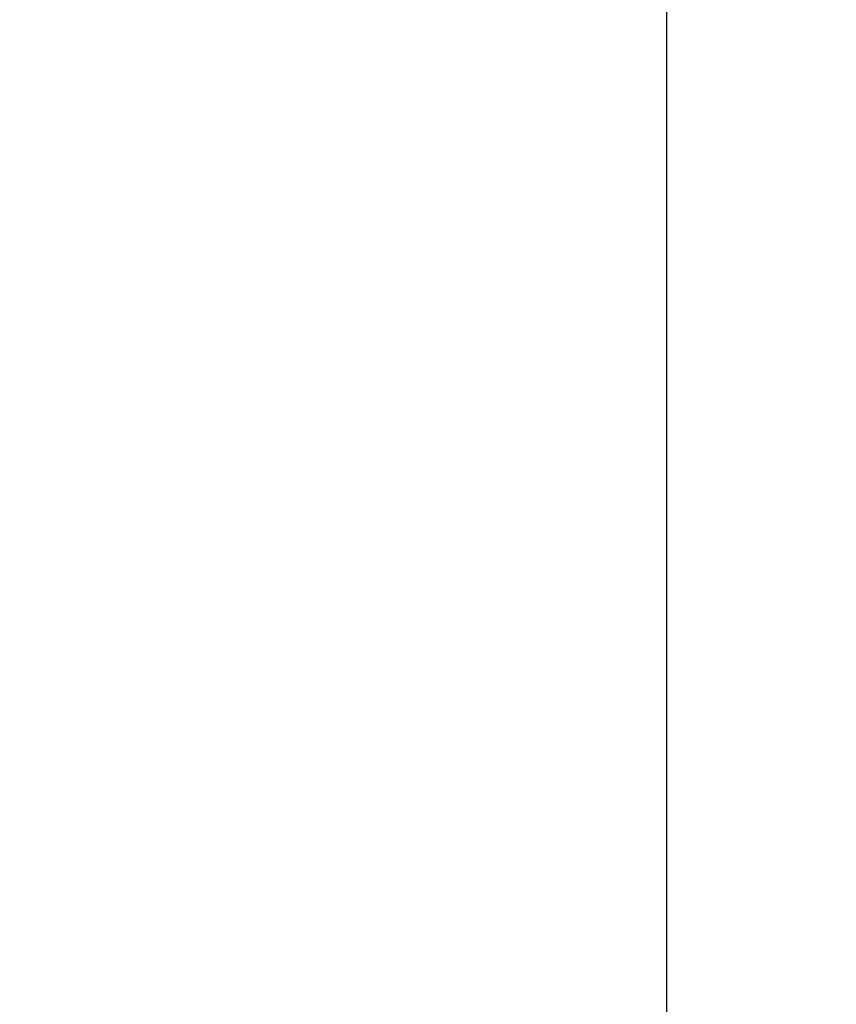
# Model space of a CAD drawing. Header units: millimetres. Extents: x 0 to 420, y 0 to 297.
# Tile 13 of 18: x 224 to 234, y 222 to 234. Entities that reach past the tile are written whole.
import ezdxf

# ---------------------------------------------------------------- set-up
doc = ezdxf.new("R2010")
doc.units = ezdxf.units.MM
doc.layers.add('CARTIGLIO', color=140, linetype='Continuous')
doc.styles.add('SLDTEXTSTYLE3', font='TXT', dxfattribs={"width": 0.75})
doc.dimstyles.new('SLDDIMSTYLE0', dxfattribs={"dimtxt": 3, "dimasz": 3, "dimexe": 0, "dimexo": 0.0625, "dimgap": 0.75, "dimtad": 1, "dimdec": 0, "dimlfac": 20, "dimrnd": 1e-09, "dimdsep": 46, "dimtxsty": 'SLDTEXTSTYLE3', "dimsah": 1, "dimcen": 0.09, "dimadec": 0, "dimazin": 2, "dimtfac": 1, "dimtdec": 3, "dimtofl": 0, "dimtmove": 0, "dimatfit": 3, "dimfxl": 0, "dimfrac": 2, "dimtolj": 1, "dimtzin": 12, "dimarcsym": 0})

# ---------------------------------------------------------------- blocks, each defined once
blk = doc.blocks.new('_D')
at = {"layer": 'CARTIGLIO'}
for p, q in [((208.089, 241.483), (233.953, 241.483)), ((231.953, 241.483), (231.953, 196.478)), ((208.771, 196.478), (233.953, 196.478))]:
    blk.add_line(p, q, dxfattribs=at)
for points in [[(231.953, 241.483), (231.453, 238.483), (232.453, 238.483)], [(231.953, 196.478), (232.453, 199.478), (231.453, 199.478)]]:
    blk.add_solid(points, dxfattribs=at)
at = {"layer": 'CARTIGLIO', "insert": (228.086, 217.872), "char_height": 3, "attachment_point": 1, "rotation": 90, "style": 'SLDTEXTSTYLE3'}
blk.add_mtext('0', dxfattribs=at)

msp = doc.modelspace()

# ---------------------------------------------------------------- dimensions: what is measured, and where the dimension line sits
at = {"layer": 'CARTIGLIO'}
dim = msp.add_linear_dim(base=(231.95301, 196.47751), p1=(206.08943, 241.48329), p2=(206.7711, 196.47751), angle=90, dimstyle='SLDDIMSTYLE0', dxfattribs=at)
dim.commit()
dim.dimension.update_dxf_attribs({"geometry": '_D', "text_midpoint": (231.95301, 218.9804), "dimtype": 160})

doc.saveas('drawing.dxf')
